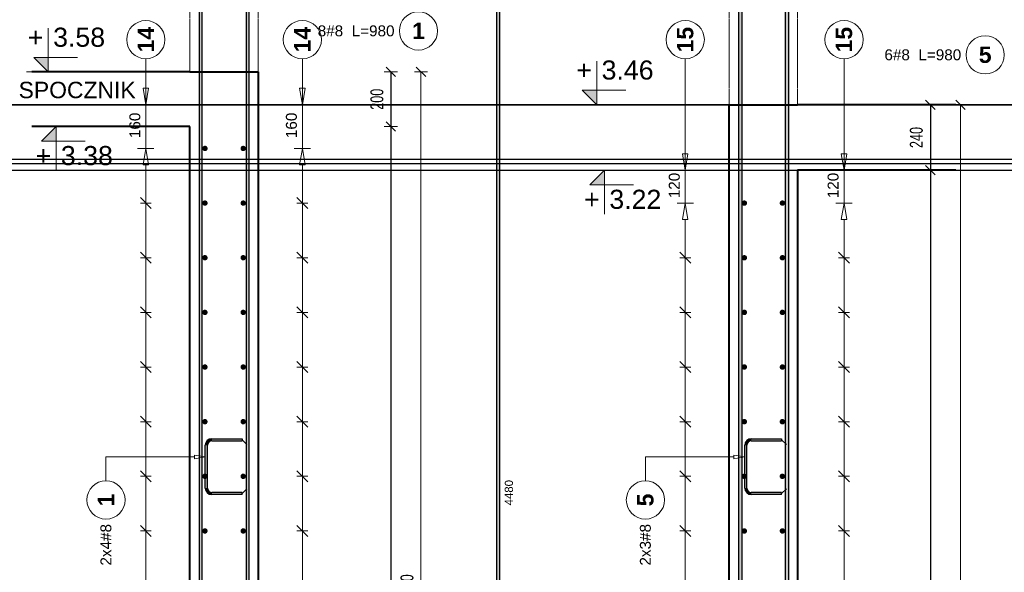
# Model space of a CAD drawing. Extents: x -1474 to 455485, y -101625 to 75879.
# Tile 21 of 31: x 318925 to 322529, y -89064 to -87042. Entities that reach past the tile are written whole.
import ezdxf
from ezdxf.enums import TextEntityAlignment as Align

# ---------------------------------------------------------------- set-up
doc = ezdxf.new("R2010")
doc.units = 0
doc.header["$LTSCALE"] = 10
doc.header["$MEASUREMENT"] = 0
doc.linetypes.add('HIDDEN', pattern=[0.375, 0.25, -0.125])
for name, color, linetype, lineweight in [('P-Linia1', 3, 'Continuous', 40), ('P-Opis', 1, 'Continuous', 18), ('P-Przerywana', 13, 'HIDDEN', 9), ('P-Wymiar', 254, 'Continuous', 9)]:
    doc.layers.add(name, color=color, linetype=linetype, lineweight=lineweight)
for name, color, linetype in [('RCAD_kształt pręta', 7, 'Continuous'), ('RCAD_opis kształtu pręta', 7, 'Continuous'), ('RCAD_opis rozkładu', 7, 'Continuous'), ('RCAD_pręt wyrzucony', 130, 'Continuous'), ('RCAD_pręty punktowe', 7, 'Continuous'), ('RCAD_symbole graficzne', 7, 'Continuous')]:
    doc.layers.add(name, color=color, linetype=linetype)
doc.styles.add('_Fd Opis', font='arial.ttf')
doc.styles.add('ROMANS', font='arial.ttf', dxfattribs={"width": 0.7})
doc.styles.add('style1', font='arial.ttf')
doc.styles.add('style3', font='arialbd.ttf')
doc.dimstyles.new('A25', dxfattribs={"dimscale": 27, "dimtxt": 1.75, "dimasz": 0.05, "dimexe": 0, "dimexo": 0, "dimgap": 1, "dimtad": 1, "dimdec": 4, "dimrnd": 1, "dimdsep": 46, "dimtxsty": 'ROMANS', "dimblk": '[[[[[[[[', "dimcen": 2, "dimdle": 2, "dimse1": 1, "dimse2": 1, "dimclrd": 256, "dimclrt": 1, "dimadec": 0, "dimazin": 0, "dimtfac": 1, "dimtdec": 4, "dimtix": 1, "dimtmove": 2, "dimatfit": 3, "dimldrblk": '[[[[[[[[', "dimfxl": 0, "dimtvp": 0.6, "dimtolj": 1, "dimlwd": -1, "dimarcsym": 0})

# ---------------------------------------------------------------- blocks, each defined once
blk = doc.blocks.new('[[[[[[[[')
at = {"layer": 'P-Wymiar'}
for p, q in [((-12.7, -12.7), (12.7, 12.7)), ((0, 0), (-4.6, 0)), ((0, 18), (0, -18))]:
    blk.add_line(p, q, dxfattribs=at)
blk = doc.blocks.new('*D149')
at = {"layer": 'Defpoints', "color": 0, "transparency": 16777216}
for p in [(319636.2, -87232.9), (320393.8, -87232.9), (319634.4, -91012.9)]:
    blk.add_point(p, dxfattribs=at)
at = {"layer": 'P-Wymiar', "transparency": 16777216}
blk.add_line((320393.8, -91011.6), (320393.8, -87234.3), dxfattribs=at)
at = {"layer": 'P-Wymiar', "transparency": 16777216, "xscale": 1.35, "yscale": 1.35, "zscale": 1.35}
for p, rotation in [((320393.8, -87232.9), 90), ((320393.8, -91012.9), 270)]:
    blk.add_blockref('[[[[[[[[', p, dxfattribs=dict(at, rotation=rotation))
at = {"layer": 'P-Wymiar', "color": 1, "transparency": 16777216, "insert": (320342.7, -89122.9), "char_height": 47.25, "attachment_point": 5, "rotation": 90, "style": 'ROMANS'}
blk.add_mtext('\\A1;3780', dxfattribs=at)
blk = doc.blocks.new('*D151')
at = {"transparency": 16777216}
blk.add_line((320283.7, -87234.3), (320283.7, -87431.6), dxfattribs=at)
at = {"layer": 'Defpoints', "color": 0, "transparency": 16777216}
for p in [(319075.8, -87232.9), (319075.8, -87432.9), (320283.7, -87432.9)]:
    blk.add_point(p, dxfattribs=at)
at = {"transparency": 16777216, "xscale": 1.35, "yscale": 1.35, "zscale": 1.35}
for p, rotation in [((320283.7, -87232.9), 90), ((320283.7, -87432.9), 270)]:
    blk.add_blockref('[[[[[[[[', p, dxfattribs=dict(at, rotation=rotation))
at = {"color": 1, "transparency": 16777216, "insert": (320232.6, -87332.9), "char_height": 47.25, "attachment_point": 5, "rotation": 90, "style": 'ROMANS', "bg_fill": 3, "box_fill_scale": 1.25, "bg_fill_color": 256, "bg_fill_true_color": 13158600, "bg_fill_transparency": 0}
blk.add_mtext('\\A1;200', dxfattribs=at)
blk = doc.blocks.new('*D152')
at = {"transparency": 16777216}
blk.add_line((320283.7, -87434.3), (320283.7, -91011.6), dxfattribs=at)
at = {"layer": 'Defpoints', "color": 0, "transparency": 16777216}
for p in [(319075.8, -87432.9), (320283.7, -91012.9), (320283.7, -91012.9)]:
    blk.add_point(p, dxfattribs=at)
at = {"transparency": 16777216, "xscale": 1.35, "yscale": 1.35, "zscale": 1.35}
for p, rotation in [((320283.7, -87432.9), 90), ((320283.7, -91012.9), 270)]:
    blk.add_blockref('[[[[[[[[', p, dxfattribs=dict(at, rotation=rotation))
at = {"color": 1, "transparency": 16777216, "insert": (320232.6, -89222.9), "char_height": 47.25, "attachment_point": 5, "rotation": 90, "style": 'ROMANS', "bg_fill": 3, "box_fill_scale": 1.25, "bg_fill_color": 256, "bg_fill_true_color": 13158600, "bg_fill_transparency": 0}
blk.add_mtext('\\A1;3580', dxfattribs=at)
blk = doc.blocks.new('*D157')
at = {"layer": 'Defpoints', "color": 0, "transparency": 16777216}
for p in [(321610.9, -87352.9), (322368.5, -87352.9), (321609.1, -91012.9)]:
    blk.add_point(p, dxfattribs=at)
at = {"layer": 'P-Wymiar', "transparency": 16777216}
blk.add_line((322368.5, -91011.6), (322368.5, -87354.3), dxfattribs=at)
at = {"layer": 'P-Wymiar', "transparency": 16777216, "xscale": 1.35, "yscale": 1.35, "zscale": 1.35}
for p, rotation in [((322368.5, -87352.9), 90), ((322368.5, -91012.9), 270)]:
    blk.add_blockref('[[[[[[[[', p, dxfattribs=dict(at, rotation=rotation))
at = {"layer": 'P-Wymiar', "color": 1, "transparency": 16777216, "insert": (322317.3, -89182.9), "char_height": 47.25, "attachment_point": 5, "rotation": 90, "style": 'ROMANS'}
blk.add_mtext('\\A1;3660', dxfattribs=at)
blk = doc.blocks.new('*D159')
at = {"transparency": 16777216}
blk.add_line((322258.4, -87354.3), (322258.4, -87591.6), dxfattribs=at)
at = {"layer": 'Defpoints', "color": 0, "transparency": 16777216}
for p in [(321050.5, -87352.9), (321050.5, -87592.9), (322258.4, -87592.9)]:
    blk.add_point(p, dxfattribs=at)
at = {"transparency": 16777216, "xscale": 1.35, "yscale": 1.35, "zscale": 1.35}
for p, rotation in [((322258.4, -87352.9), 90), ((322258.4, -87592.9), 270)]:
    blk.add_blockref('[[[[[[[[', p, dxfattribs=dict(at, rotation=rotation))
at = {"color": 1, "transparency": 16777216, "insert": (322207.3, -87472.9), "char_height": 47.25, "attachment_point": 5, "rotation": 90, "style": 'ROMANS', "bg_fill": 3, "box_fill_scale": 1.25, "bg_fill_color": 256, "bg_fill_true_color": 13158600, "bg_fill_transparency": 0}
blk.add_mtext('\\A1;240', dxfattribs=at)
blk = doc.blocks.new('*D160')
at = {"transparency": 16777216}
blk.add_line((322258.4, -87594.3), (322258.4, -91011.6), dxfattribs=at)
at = {"layer": 'Defpoints', "color": 0, "transparency": 16777216}
for p in [(321050.5, -87592.9), (322258.4, -91012.9), (322258.4, -91012.9)]:
    blk.add_point(p, dxfattribs=at)
at = {"transparency": 16777216, "xscale": 1.35, "yscale": 1.35, "zscale": 1.35}
for p, rotation in [((322258.4, -87592.9), 90), ((322258.4, -91012.9), 270)]:
    blk.add_blockref('[[[[[[[[', p, dxfattribs=dict(at, rotation=rotation))
at = {"color": 1, "transparency": 16777216, "insert": (322207.2, -89302.9), "char_height": 47.25, "attachment_point": 5, "rotation": 90, "style": 'ROMANS', "bg_fill": 3, "box_fill_scale": 1.25, "bg_fill_color": 256, "bg_fill_true_color": 13158600, "bg_fill_transparency": 0}
blk.add_mtext('\\A1;3420', dxfattribs=at)

msp = doc.modelspace()

# ---------------------------------------------------------------- hatches: boundary and pattern name
at = {"layer": 'RCAD_pręt wyrzucony'}
msp.add_hatch(color=4, dxfattribs=at).paths.add_polyline_path([(320670.75452, -86532.93326), (320680.75452, -86532.93326), (320680.75452, -91012.93326), (320670.75452, -91012.93326)], flags=0)
at = {"layer": 'RCAD_symbole graficzne'}
for points in [[(318976.09145, -87179.59993), (319029.42479, -87232.93326), (319029.42479, -87179.59993)], [(318976.09145, -87179.59993), (319029.42479, -87232.93326), (319029.42479, -87179.59993)], [(319004.43148, -87486.2666), (319057.76482, -87432.93326), (319057.76482, -87486.2666)], [(319004.43148, -87486.2666), (319057.76482, -87432.93326), (319057.76482, -87486.2666)]]:
    msp.add_hatch(color=1, dxfattribs=at).paths.add_polyline_path(points, flags=0)

# ---------------------------------------------------------------- linework, layer by layer
at = {"layer": 'Defpoints', "color": 21}
for p in [(228343.86818, -87352.93326), (228343.86818, -87592.93326)]:
    msp.add_xline(p, (1, 0), dxfattribs=at)
at = {"layer": 'P-Linia1'}
for p, q in [((319797.75339, -87232.93326), (319797.75339, -91012.93326)), ((321522.43298, -91012.93326), (321522.43298, -87352.93326)), ((319547.75339, -91012.93326), (319547.75339, -87432.93326)), ((321772.43298, -87592.93326), (321772.43298, -91012.93326))]:
    msp.add_line(p, q, dxfattribs=at)
for points in [[(319547.75339, -87232.93326), (318969.07179, -87232.93326)], [(319547.75339, -87232.93326), (319797.75339, -87232.93326)], [(321522.43298, -87352.93326), (321772.43298, -87352.93326)], [(322351.11458, -87352.93326), (321772.43298, -87352.93326)], [(319547.75339, -87432.93326), (318969.07179, -87432.93326)], [(322351.11458, -87592.93326), (321772.43298, -87592.93326)]]:
    msp.add_lwpolyline(points, dxfattribs=at)
at = {"layer": 'P-Przerywana'}
for points in [[(319547.75339, -87232.93326), (319547.75339, -86861.88999)], [(319797.75339, -87232.93326), (319797.75339, -86861.88999)], [(321522.43298, -87352.93326), (321522.43298, -86981.88999)], [(321772.43298, -87352.93326), (321772.43298, -86981.88999)]]:
    msp.add_lwpolyline(points, dxfattribs=at)
at = {"layer": 'RCAD_opis rozkładu', "color": 8, "lineweight": 0}
for centre in [(319386.44505, -87114.70223), (319959.49483, -87114.70223), (321361.11089, -87114.70223), (321942.5111, -87114.70223)]:
    msp.add_circle(centre, 70, dxfattribs=at)
at = {"layer": 'RCAD_pręt wyrzucony', "color": 4}
for p, q in [((320670.75452, -86532.93326), (320670.75452, -91012.93326)), ((320680.75452, -86532.93326), (320680.75452, -91012.93326))]:
    msp.add_line(p, q, dxfattribs=at)
at = {"layer": 'RCAD_pręt wyrzucony', "color": 8, "lineweight": 0}
for centre in [(320384.54236, -87082.87862), (322459.15528, -87170.4212)]:
    msp.add_circle(centre, 70, dxfattribs=at)
at = {"layer": 'RCAD_symbole graficzne', "color": 1, "lineweight": 0}
for p, q in [((319029.42479, -87232.93326), (319029.42479, -87072.93326)), ((319029.42479, -87232.93326), (319029.42479, -87072.93326)), ((319136.09145, -87179.59993), (318976.09145, -87179.59993)), ((318976.09145, -87179.59993), (319029.42479, -87232.93326)), ((319136.09145, -87179.59993), (318976.09145, -87179.59993)), ((318976.09145, -87179.59993), (319029.42479, -87232.93326)), ((321143.85568, -87299.59993), (320983.85568, -87299.59993)), ((319004.43148, -87486.2666), (319057.76482, -87432.93326)), ((319004.43148, -87486.2666), (319057.76482, -87432.93326)), ((319057.76482, -87432.93326), (319057.76482, -87592.93326)), ((319057.76482, -87432.93326), (319057.76482, -87592.93326))]:
    msp.add_line(p, q, dxfattribs=at)

# ---------------------------------------------------------------- texts
at = {"layer": 'P-Opis', "insert": (318920.86081, -87299.37514), "char_height": 60, "width": 812.946794, "attachment_point": 4, "style": '_Fd Opis'}
msp.add_mtext('SPOCZNIK', dxfattribs=at)
at = {"layer": 'RCAD_opis rozkładu', "color": 1, "char_height": 60, "attachment_point": 5, "rotation": 90, "style": 'style3'}
for s, insert in [('14', (319386.44505, -87114.70223)), ('14', (319959.49483, -87114.70223)), ('15', (321361.11089, -87114.70223)), ('15', (321942.5111, -87114.70223))]:
    msp.add_mtext(s, dxfattribs=dict(at, insert=insert))
at = {"layer": 'RCAD_pręt wyrzucony', "color": 1, "char_height": 60, "attachment_point": 5, "style": 'style3'}
for s, insert in [('1', (320384.54236, -87082.87862)), ('5', (322459.15528, -87170.4212))]:
    msp.add_mtext(s, dxfattribs=dict(at, insert=insert))
at = {"layer": 'RCAD_pręt wyrzucony', "color": 2, "char_height": 40, "attachment_point": 5, "style": 'style1'}
for s, insert in [('8#8  L=980', (320156.39775, -87082.87862)), ('6#8  L=980', (322230.92881, -87170.4212))]:
    msp.add_mtext(s, dxfattribs=dict(at, insert=insert))
at = {"layer": 'RCAD_pręt wyrzucony', "color": 1, "insert": (320715.75452, -88772.93326), "char_height": 30, "attachment_point": 5, "rotation": 90, "style": 'style1'}
msp.add_mtext('4480', dxfattribs=at)
at = {"layer": 'RCAD_symbole graficzne', "color": 2, "style": 'style1'}
for p in [(319011.64701, -87161.82215), (319011.64701, -87161.82215), (321019.41124, -87281.82215)]:
    msp.add_text('+', height=70, dxfattribs=at).set_placement(p, align=Align.BOTTOM_RIGHT)
for s, p in [('3.58 ', (319047.20256, -87161.82215)), ('3.58 ', (319047.20256, -87161.82215)), ('3.46 ', (321054.96679, -87281.82215))]:
    msp.add_text(s, height=70, dxfattribs=at).set_placement(p, align=Align.BOTTOM_LEFT)
msp.add_text('+', height=70, dxfattribs=at).set_placement((319039.98704, -87504.04438), align=Align.TOP_RIGHT)
msp.add_text('+', height=70, dxfattribs=at).set_placement((319039.98704, -87504.04438), align=Align.TOP_RIGHT)

# ---------------------------------------------------------------- dimensions: what is measured, and where the dimension line sits
at = {"layer": 'P-Wymiar'}
for base, p1, p2, picture, middle in [((320393.79325, -87232.93326), (319634.39754, -91012.93326), (319636.21661, -87232.93326), '*D149', (320342.65256, -89122.93326)), ((322368.47284, -87352.93326), (321609.07713, -91012.93326), (321610.8962, -87352.93326), '*D157', (322317.33215, -89182.93326))]:
    dim = msp.add_linear_dim(base=base, p1=p1, p2=p2, angle=90, dimstyle='A25', dxfattribs=at)
    dim.commit()
    dim.dimension.update_dxf_attribs({"geometry": picture, "text_midpoint": middle})

# ---------------------------------------------------------------- next in the draw order: dimensions: what is measured, and where the dimension line sits
for base, p1, p2, picture, middle in [((320283.70679, -87432.93326), (319075.82881, -87232.93326), (319075.82881, -87432.93326), '*D151', (320232.58222, -87332.93326)), ((322258.38638, -87592.93326), (321050.50839, -87352.93326), (321050.50839, -87592.93326), '*D159', (322207.26181, -87472.93326))]:
    dim = msp.add_linear_dim(base=base, p1=p1, p2=p2, angle=90, dimstyle='A25', override={"dimfxl": 160, "dimfxlon": 1, "dimtfill": 1})
    dim.commit()
    dim.dimension.update_dxf_attribs({"geometry": picture, "text_midpoint": middle})

# ---------------------------------------------------------------- next in the draw order: hatches: boundary and pattern name
at = {"layer": 'RCAD_symbole graficzne'}
msp.add_hatch(color=1, dxfattribs=at).paths.add_polyline_path([(320983.85568, -87299.59993), (321037.18902, -87352.93326), (321037.18902, -87299.59993)], flags=0)

# ---------------------------------------------------------------- next in the draw order: linework, layer by layer
at = {"layer": 'Defpoints', "color": 21}
for p in [(239045.86747, -87352.60185), (327135.42357, -87352.60185), (232166.98954, -87352.60185), (320256.54564, -87352.60185), (290764.80071, -87352.60185), (378854.3568, -87352.60185), (283885.92278, -87352.60185), (371975.47888, -87352.60185), (245422.01358, -87352.60185), (333511.56968, -87352.60185), (238543.13566, -87352.60185), (326632.69176, -87352.60185), (297140.94682, -87352.60185), (385230.50292, -87352.60185), (290262.0689, -87352.60185), (378351.62499, -87352.60185), (276926.13987, -87352.60185), (365015.69597, -87352.60185), (270047.26195, -87352.60185), (358136.81805, -87352.60185), (328645.07311, -87352.60185), (416734.62921, -87352.60185), (321766.19519, -87352.60185), (409855.75128, -87352.60185), (283302.28599, -87352.60185), (371391.84209, -87352.60185), (276423.40806, -87352.60185), (364512.96416, -87352.60185), (335021.21922, -87352.60185), (423110.77532, -87352.60185), (328142.3413, -87352.60185), (416231.8974, -87352.60185), (316433.42428, -87352.93326), (221464.99026, -87352.93326), (309554.54635, -87352.93326), (280062.80142, -87352.93326), (368152.35752, -87352.93326), (273183.92349, -87352.93326), (361273.47959, -87352.93326), (234720.0143, -87352.93326), (322809.57039, -87352.93326), (227841.13637, -87352.93326), (315930.69247, -87352.93326), (286438.94753, -87352.93326), (374528.50363, -87352.93326), (279560.06961, -87352.93326), (367649.6257, -87352.93326), (266224.14059, -87352.93326), (354313.69668, -87352.93326), (259345.26266, -87352.93326), (347434.81876, -87352.93326), (317943.07382, -87352.93326), (406032.62992, -87352.93326), (311064.1959, -87352.93326), (399153.752, -87352.93326), (272600.2867, -87352.93326), (360689.8428, -87352.93326), (265721.40877, -87352.93326), (353810.96487, -87352.93326), (324319.21994, -87352.93326), (412408.77603, -87352.93326), (317440.34201, -87352.93326), (405529.89811, -87352.93326)]:
    msp.add_xline(p, (1, 0), dxfattribs=at)
at = {"layer": 'RCAD_opis rozkładu', "color": 8, "lineweight": 0}
for p, q in [((319386.44505, -87184.70223), (319386.44505, -87352.93326)), ((319959.49483, -87184.70223), (319959.49483, -87352.93326)), ((319386.44505, -87232.93326), (319386.44505, -87292.93326)), ((319959.49483, -87232.93326), (319959.49483, -87292.93326)), ((319386.44505, -87352.93326), (319376.44505, -87292.93326)), ((319396.44505, -87292.93326), (319376.44505, -87292.93326)), ((319396.44505, -87292.93326), (319386.44505, -87352.93326)), ((319959.49483, -87352.93326), (319949.49483, -87292.93326)), ((319969.49483, -87292.93326), (319949.49483, -87292.93326)), ((319969.49483, -87292.93326), (319959.49483, -87352.93326)), ((319416.44505, -87352.93326), (319356.44505, -87352.93326)), ((319989.49483, -87352.93326), (319929.49483, -87352.93326)), ((321361.11089, -87472.93326), (321361.11089, -87532.93326)), ((321942.5111, -87472.93326), (321942.5111, -87532.93326)), ((321371.11089, -87532.93326), (321351.11089, -87532.93326)), ((321952.5111, -87532.93326), (321932.5111, -87532.93326))]:
    msp.add_line(p, q, dxfattribs=at)
at = {"layer": 'RCAD_symbole graficzne', "color": 1, "lineweight": 0}
for p, q in [((321037.18902, -87352.93326), (321037.18902, -87192.93326)), ((319109.42479, -87232.93326), (318949.42479, -87232.93326)), ((319109.42479, -87232.93326), (318949.42479, -87232.93326)), ((320983.85568, -87299.59993), (321037.18902, -87352.93326)), ((321117.18902, -87352.93326), (320957.18902, -87352.93326))]:
    msp.add_line(p, q, dxfattribs=at)

# ---------------------------------------------------------------- next in the draw order: dimensions: what is measured, and where the dimension line sits
for base, p1, p2, picture, middle in [((320283.70679, -91012.93326), (319075.82881, -87432.93326), (320283.70679, -91012.93326), '*D152', (320232.5661, -89222.93326)), ((322258.38638, -91012.93326), (321050.50839, -87592.93326), (322258.38638, -91012.93326), '*D160', (322207.24569, -89302.93326))]:
    dim = msp.add_linear_dim(base=base, p1=p1, p2=p2, angle=90, dimstyle='A25', override={"dimfxl": 160, "dimfxlon": 1, "dimtfill": 1})
    dim.commit()
    dim.dimension.update_dxf_attribs({"geometry": picture, "text_midpoint": middle})

# ---------------------------------------------------------------- next in the draw order: hatches: boundary and pattern name
at = {"layer": 'RCAD_kształt pręta'}
for points in [[(319581.34103, -86532.93326), (319591.34103, -86532.93326), (319591.34103, -91012.93326), (319581.34103, -91012.93326)], [(319754.19324, -86532.93326), (319764.19324, -86532.93326), (319764.19324, -91012.93326), (319754.19324, -91012.93326)], [(321556.00688, -86650.27354), (321568.00688, -86650.27354), (321568.00688, -91012.93326), (321556.00688, -91012.93326)], [(321726.85908, -86650.27354), (321738.85908, -86650.27354), (321738.85908, -91012.93326), (321726.85908, -91012.93326)], [(319628.33733, -88583.27809), (319628.33733, -88575.27809), (319739.33733, -88575.27809), (319739.33733, -88583.27809)], [(321603.01692, -88583.27809), (321603.01692, -88575.27809), (321714.01692, -88575.27809), (321714.01692, -88583.27809)], [(319612.33733, -88755.75508), (319604.33733, -88755.75508), (319604.33733, -88599.27809), (319612.33733, -88599.27809)], [(321587.01692, -88755.75508), (321579.01692, -88755.75508), (321579.01692, -88599.27809), (321587.01692, -88599.27809)], [(319739.33733, -88771.75508), (319739.33733, -88779.75508), (319628.33733, -88779.75508), (319628.33733, -88771.75508)], [(321714.01692, -88771.75508), (321714.01692, -88779.75508), (321603.01692, -88779.75508), (321603.01692, -88771.75508)]]:
    msp.add_hatch(color=4, dxfattribs=at).paths.add_polyline_path(points, flags=0)
h = msp.add_hatch(color=4, dxfattribs=at)
edge = h.paths.add_edge_path(flags=0)
edge.add_line((319628.33733, -88575.27809), (319628.33733, -88583.27809))
edge.add_arc((319628.33733, -88599.27809), 16, 90, 180)
edge.add_line((319612.33733, -88599.27809), (319604.33733, -88599.27809))
edge.add_arc((319628.33733, -88599.27809), 24, 450, 540, ccw=False)
h = msp.add_hatch(color=4, dxfattribs=at)
edge = h.paths.add_edge_path(flags=0)
edge.add_line((321603.01692, -88575.27809), (321603.01692, -88583.27809))
edge.add_arc((321603.01692, -88599.27809), 16, 90, 180)
edge.add_line((321587.01692, -88599.27809), (321579.01692, -88599.27809))
edge.add_arc((321603.01692, -88599.27809), 24, 450, 540, ccw=False)
h = msp.add_hatch(color=4, dxfattribs=at)
edge = h.paths.add_edge_path(flags=0)
edge.add_line((319604.33733, -88755.75508), (319612.33733, -88755.75508))
edge.add_arc((319628.33733, -88755.75508), 16, -180, -90)
edge.add_line((319628.33733, -88771.75508), (319628.33733, -88779.75508))
edge.add_arc((319628.33733, -88755.75508), 24, 540, 630, ccw=False)
h = msp.add_hatch(color=4, dxfattribs=at)
edge = h.paths.add_edge_path(flags=0)
edge.add_line((321579.01692, -88755.75508), (321587.01692, -88755.75508))
edge.add_arc((321603.01692, -88755.75508), 16, -180, -90)
edge.add_line((321603.01692, -88771.75508), (321603.01692, -88779.75508))
edge.add_arc((321603.01692, -88755.75508), 24, 540, 630, ccw=False)
at = {"layer": 'RCAD_pręty punktowe'}
h = msp.add_hatch(color=1, dxfattribs=at)
edge = h.paths.add_edge_path(flags=0)
edge.add_arc((319602.86669, -87512.93326), 10, 0, 360, ccw=False)
h = msp.add_hatch(color=1, dxfattribs=at)
edge = h.paths.add_edge_path(flags=0)
edge.add_arc((319743.07319, -87512.93326), 10, 0, 360, ccw=False)
h = msp.add_hatch(color=1, dxfattribs=at)
edge = h.paths.add_edge_path(flags=0)
edge.add_arc((319602.86669, -87712.93326), 10, 0, 360, ccw=False)
h = msp.add_hatch(color=1, dxfattribs=at)
edge = h.paths.add_edge_path(flags=0)
edge.add_arc((319743.07319, -87712.93326), 10, 0, 360, ccw=False)
h = msp.add_hatch(color=1, dxfattribs=at)
edge = h.paths.add_edge_path(flags=0)
edge.add_arc((321577.53253, -87712.93326), 10, 0, 360)
h = msp.add_hatch(color=1, dxfattribs=at)
edge = h.paths.add_edge_path(flags=0)
edge.add_arc((321716.80095, -87712.93326), 10, 0, 360)
h = msp.add_hatch(color=1, dxfattribs=at)
edge = h.paths.add_edge_path(flags=0)
edge.add_arc((319602.86669, -87912.93326), 10, 0, 360, ccw=False)
h = msp.add_hatch(color=1, dxfattribs=at)
edge = h.paths.add_edge_path(flags=0)
edge.add_arc((319743.07319, -87912.93326), 10, 0, 360, ccw=False)
h = msp.add_hatch(color=1, dxfattribs=at)
edge = h.paths.add_edge_path(flags=0)
edge.add_arc((321577.53253, -87912.93326), 10, 0, 360)
h = msp.add_hatch(color=1, dxfattribs=at)
edge = h.paths.add_edge_path(flags=0)
edge.add_arc((321716.80095, -87912.93326), 10, 0, 360)
h = msp.add_hatch(color=1, dxfattribs=at)
edge = h.paths.add_edge_path(flags=0)
edge.add_arc((319602.86669, -88112.93326), 10, 0, 360, ccw=False)
h = msp.add_hatch(color=1, dxfattribs=at)
edge = h.paths.add_edge_path(flags=0)
edge.add_arc((319743.07319, -88112.93326), 10, 0, 360, ccw=False)
h = msp.add_hatch(color=1, dxfattribs=at)
edge = h.paths.add_edge_path(flags=0)
edge.add_arc((321577.53253, -88112.93326), 10, 0, 360)
h = msp.add_hatch(color=1, dxfattribs=at)
edge = h.paths.add_edge_path(flags=0)
edge.add_arc((321716.80095, -88112.93326), 10, 0, 360)
h = msp.add_hatch(color=1, dxfattribs=at)
edge = h.paths.add_edge_path(flags=0)
edge.add_arc((319602.86669, -88312.93326), 10, 0, 360, ccw=False)
h = msp.add_hatch(color=1, dxfattribs=at)
edge = h.paths.add_edge_path(flags=0)
edge.add_arc((319743.07319, -88312.93326), 10, 0, 360, ccw=False)
h = msp.add_hatch(color=1, dxfattribs=at)
edge = h.paths.add_edge_path(flags=0)
edge.add_arc((321577.53253, -88312.93326), 10, 0, 360)
h = msp.add_hatch(color=1, dxfattribs=at)
edge = h.paths.add_edge_path(flags=0)
edge.add_arc((321716.80095, -88312.93326), 10, 0, 360)
h = msp.add_hatch(color=1, dxfattribs=at)
edge = h.paths.add_edge_path(flags=0)
edge.add_arc((319602.86669, -88512.93326), 10, 0, 360, ccw=False)
h = msp.add_hatch(color=1, dxfattribs=at)
edge = h.paths.add_edge_path(flags=0)
edge.add_arc((319743.07319, -88512.93326), 10, 0, 360, ccw=False)
h = msp.add_hatch(color=1, dxfattribs=at)
edge = h.paths.add_edge_path(flags=0)
edge.add_arc((321577.53253, -88512.93326), 10, 0, 360)
h = msp.add_hatch(color=1, dxfattribs=at)
edge = h.paths.add_edge_path(flags=0)
edge.add_arc((321716.80095, -88512.93326), 10, 0, 360)
h = msp.add_hatch(color=1, dxfattribs=at)
edge = h.paths.add_edge_path(flags=0)
edge.add_arc((319602.86669, -88712.93326), 10, 0, 360, ccw=False)
h = msp.add_hatch(color=1, dxfattribs=at)
edge = h.paths.add_edge_path(flags=0)
edge.add_arc((319743.07319, -88712.93326), 10, 0, 360, ccw=False)
h = msp.add_hatch(color=1, dxfattribs=at)
edge = h.paths.add_edge_path(flags=0)
edge.add_arc((321577.53253, -88712.93326), 10, 0, 360)
h = msp.add_hatch(color=1, dxfattribs=at)
edge = h.paths.add_edge_path(flags=0)
edge.add_arc((321716.80095, -88712.93326), 10, 0, 360)
h = msp.add_hatch(color=1, dxfattribs=at)
edge = h.paths.add_edge_path(flags=0)
edge.add_arc((319602.86669, -88912.93326), 10, 0, 360, ccw=False)
h = msp.add_hatch(color=1, dxfattribs=at)
edge = h.paths.add_edge_path(flags=0)
edge.add_arc((319743.07319, -88912.93326), 10, 0, 360, ccw=False)
h = msp.add_hatch(color=1, dxfattribs=at)
edge = h.paths.add_edge_path(flags=0)
edge.add_arc((321577.53253, -88912.93326), 10, 0, 360)
h = msp.add_hatch(color=1, dxfattribs=at)
edge = h.paths.add_edge_path(flags=0)
edge.add_arc((321716.80095, -88912.93326), 10, 0, 360)
at = {"layer": 'RCAD_symbole graficzne'}
msp.add_hatch(color=1, dxfattribs=at).paths.add_polyline_path([(321012.19572, -87646.2666), (321065.52905, -87592.93326), (321065.52905, -87646.2666)], flags=0)

# ---------------------------------------------------------------- next in the draw order: linework, layer by layer
at = {"layer": 'Defpoints', "color": 21}
for p in [(239045.86747, -87551.60185), (327135.42357, -87551.60185), (232166.98954, -87551.60185), (320256.54564, -87551.60185), (290764.80071, -87551.60185), (378854.3568, -87551.60185), (283885.92278, -87551.60185), (371975.47888, -87551.60185), (245422.01358, -87551.60185), (333511.56968, -87551.60185), (238543.13566, -87551.60185), (326632.69176, -87551.60185), (297140.94682, -87551.60185), (385230.50292, -87551.60185), (290262.0689, -87551.60185), (378351.62499, -87551.60185), (276926.13987, -87551.60185), (365015.69597, -87551.60185), (270047.26195, -87551.60185), (358136.81805, -87551.60185), (328645.07311, -87551.60185), (416734.62921, -87551.60185), (321766.19519, -87551.60185), (409855.75128, -87551.60185), (283302.28599, -87551.60185), (371391.84209, -87551.60185), (276423.40806, -87551.60185), (364512.96416, -87551.60185), (335021.21922, -87551.60185), (423110.77532, -87551.60185), (328142.3413, -87551.60185), (416231.8974, -87551.60185), (228343.86818, -87551.93326), (316433.42428, -87551.93326), (221464.99026, -87551.93326), (309554.54635, -87551.93326), (280062.80142, -87551.93326), (368152.35752, -87551.93326), (273183.92349, -87551.93326), (361273.47959, -87551.93326), (234720.0143, -87551.93326), (322809.57039, -87551.93326), (227841.13637, -87551.93326), (315930.69247, -87551.93326), (286438.94753, -87551.93326), (374528.50363, -87551.93326), (279560.06961, -87551.93326), (367649.6257, -87551.93326), (266224.14059, -87551.93326), (354313.69668, -87551.93326), (259345.26266, -87551.93326), (347434.81876, -87551.93326), (317943.07382, -87551.93326), (406032.62992, -87551.93326), (311064.1959, -87551.93326), (399153.752, -87551.93326), (272600.2867, -87551.93326), (360689.8428, -87551.93326), (265721.40877, -87551.93326), (353810.96487, -87551.93326), (324319.21994, -87551.93326), (412408.77603, -87551.93326), (317440.34201, -87551.93326), (405529.89811, -87551.93326), (239045.86747, -87567.60185), (327135.42357, -87567.60185), (232166.98954, -87567.60185), (320256.54564, -87567.60185), (290764.80071, -87567.60185), (378854.3568, -87567.60185), (283885.92278, -87567.60185), (371975.47888, -87567.60185), (245422.01358, -87567.60185), (333511.56968, -87567.60185), (238543.13566, -87567.60185), (326632.69176, -87567.60185), (297140.94682, -87567.60185), (385230.50292, -87567.60185), (290262.0689, -87567.60185), (378351.62499, -87567.60185), (276926.13987, -87567.60185), (365015.69597, -87567.60185), (270047.26195, -87567.60185), (358136.81805, -87567.60185), (328645.07311, -87567.60185), (416734.62921, -87567.60185), (321766.19519, -87567.60185), (409855.75128, -87567.60185), (283302.28599, -87567.60185), (371391.84209, -87567.60185), (276423.40806, -87567.60185), (364512.96416, -87567.60185), (335021.21922, -87567.60185), (423110.77532, -87567.60185), (328142.3413, -87567.60185), (416231.8974, -87567.60185), (228343.86818, -87567.93326), (316433.42428, -87567.93326), (221464.99026, -87567.93326), (309554.54635, -87567.93326), (280062.80142, -87567.93326), (368152.35752, -87567.93326), (273183.92349, -87567.93326), (361273.47959, -87567.93326), (234720.0143, -87567.93326), (322809.57039, -87567.93326), (227841.13637, -87567.93326), (315930.69247, -87567.93326), (286438.94753, -87567.93326), (374528.50363, -87567.93326), (279560.06961, -87567.93326), (367649.6257, -87567.93326), (266224.14059, -87567.93326), (354313.69668, -87567.93326), (259345.26266, -87567.93326), (347434.81876, -87567.93326), (317943.07382, -87567.93326), (406032.62992, -87567.93326), (311064.1959, -87567.93326), (399153.752, -87567.93326), (272600.2867, -87567.93326), (360689.8428, -87567.93326), (265721.40877, -87567.93326), (353810.96487, -87567.93326), (324319.21994, -87567.93326), (412408.77603, -87567.93326), (317440.34201, -87567.93326), (405529.89811, -87567.93326), (239045.86747, -87592.60185), (327135.42357, -87592.60185), (232166.98954, -87592.60185), (320256.54564, -87592.60185), (290764.80071, -87592.60185), (378854.3568, -87592.60185), (283885.92278, -87592.60185), (371975.47888, -87592.60185), (245422.01358, -87592.60185), (333511.56968, -87592.60185), (238543.13566, -87592.60185), (326632.69176, -87592.60185), (297140.94682, -87592.60185), (385230.50292, -87592.60185), (290262.0689, -87592.60185), (378351.62499, -87592.60185), (276926.13987, -87592.60185), (365015.69597, -87592.60185), (270047.26195, -87592.60185), (358136.81805, -87592.60185), (328645.07311, -87592.60185), (416734.62921, -87592.60185), (321766.19519, -87592.60185), (409855.75128, -87592.60185), (283302.28599, -87592.60185), (371391.84209, -87592.60185), (276423.40806, -87592.60185), (364512.96416, -87592.60185), (335021.21922, -87592.60185), (423110.77532, -87592.60185), (328142.3413, -87592.60185), (416231.8974, -87592.60185), (316433.42428, -87592.93326), (221464.99026, -87592.93326), (309554.54635, -87592.93326), (280062.80142, -87592.93326), (368152.35752, -87592.93326), (273183.92349, -87592.93326), (361273.47959, -87592.93326), (234720.0143, -87592.93326), (322809.57039, -87592.93326), (227841.13637, -87592.93326), (315930.69247, -87592.93326), (286438.94753, -87592.93326), (374528.50363, -87592.93326), (279560.06961, -87592.93326), (367649.6257, -87592.93326), (266224.14059, -87592.93326), (354313.69668, -87592.93326), (259345.26266, -87592.93326), (347434.81876, -87592.93326), (317943.07382, -87592.93326), (406032.62992, -87592.93326), (311064.1959, -87592.93326), (399153.752, -87592.93326), (272600.2867, -87592.93326), (360689.8428, -87592.93326), (265721.40877, -87592.93326), (353810.96487, -87592.93326), (324319.21994, -87592.93326), (412408.77603, -87592.93326), (317440.34201, -87592.93326), (405529.89811, -87592.93326)]:
    msp.add_xline(p, (1, 0), dxfattribs=at)
at = {"layer": 'RCAD_kształt pręta', "color": 4}
for p, q in [((319581.34103, -86532.93326), (319581.34103, -91012.93326)), ((319591.34103, -86532.93326), (319591.34103, -91012.93326)), ((319754.19324, -86532.93326), (319754.19324, -91012.93326)), ((319764.19324, -86532.93326), (319764.19324, -91012.93326)), ((321556.00688, -86650.27354), (321556.00688, -91012.93326)), ((321568.00688, -86650.27354), (321568.00688, -91012.93326)), ((321726.85908, -86650.27354), (321726.85908, -91012.93326)), ((321738.85908, -86650.27354), (321738.85908, -91012.93326)), ((319628.33733, -88575.27809), (319739.33733, -88575.27809)), ((319628.33733, -88583.27809), (319739.33733, -88583.27809)), ((319739.33733, -88575.27809), (319739.33733, -88583.27809)), ((321603.01692, -88575.27809), (321714.01692, -88575.27809)), ((321603.01692, -88583.27809), (321714.01692, -88583.27809)), ((321714.01692, -88575.27809), (321714.01692, -88583.27809)), ((319604.33733, -88755.75508), (319604.33733, -88599.27809)), ((319612.33733, -88755.75508), (319612.33733, -88599.27809)), ((321579.01692, -88755.75508), (321579.01692, -88599.27809)), ((321587.01692, -88755.75508), (321587.01692, -88599.27809)), ((319739.33733, -88771.75508), (319628.33733, -88771.75508)), ((319739.33733, -88779.75508), (319739.33733, -88771.75508)), ((321714.01692, -88771.75508), (321603.01692, -88771.75508)), ((321714.01692, -88779.75508), (321714.01692, -88771.75508)), ((319739.33733, -88779.75508), (319628.33733, -88779.75508)), ((321714.01692, -88779.75508), (321603.01692, -88779.75508))]:
    msp.add_line(p, q, dxfattribs=at)
at = {"layer": 'RCAD_kształt pręta', "color": 2, "lineweight": 5}
for p, q in [((319739.33733, -88579.27809), (319756.83733, -88596.77809)), ((321714.01692, -88579.27809), (321731.51692, -88596.77809)), ((319739.33733, -88775.75508), (319756.83733, -88758.25508)), ((321714.01692, -88775.75508), (321731.51692, -88758.25508))]:
    msp.add_line(p, q, dxfattribs=at)
at = {"layer": 'RCAD_kształt pręta', "color": 4}
for centre, radius, start, end in [((319628.33733, -88599.27809), 24, 90, 180), ((319628.33733, -88599.27809), 16, 90, 180), ((321603.01692, -88599.27809), 24, 90, 180), ((321603.01692, -88599.27809), 16, 90, 180), ((319628.33733, -88755.75508), 24, 180, 270), ((319628.33733, -88755.75508), 16, 180, 270), ((321603.01692, -88755.75508), 24, 180, 270), ((321603.01692, -88755.75508), 16, 180, 270)]:
    msp.add_arc(centre, radius, start, end, dxfattribs=at)
at = {"layer": 'RCAD_opis kształtu pręta', "color": 8, "lineweight": 0}
for p, q in [((319240.69783, -88642.18187), (319564.33733, -88642.18187)), ((319240.69783, -88642.18187), (319240.69783, -88729.4199)), ((319564.33733, -88635.5152), (319604.33733, -88642.18187)), ((319564.33733, -88635.5152), (319564.33733, -88648.84854)), ((319604.33733, -88642.18187), (319564.33733, -88648.84854)), ((321215.37742, -88642.18187), (321539.01692, -88642.18187)), ((321215.37742, -88642.18187), (321215.37742, -88729.4199)), ((321539.01692, -88635.5152), (321579.01692, -88642.18187)), ((321539.01692, -88635.5152), (321539.01692, -88648.84854)), ((321579.01692, -88642.18187), (321539.01692, -88648.84854))]:
    msp.add_line(p, q, dxfattribs=at)
for centre in [(319240.69783, -88799.4199), (321215.37742, -88799.4199)]:
    msp.add_circle(centre, 70, dxfattribs=at)
at = {"layer": 'RCAD_opis rozkładu', "color": 8, "lineweight": 0}
for p, q in [((321361.11089, -87184.70223), (321361.11089, -87592.93326)), ((321942.5111, -87184.70223), (321942.5111, -87592.93326)), ((319386.44505, -87512.93326), (319386.44505, -87352.93326)), ((319959.49483, -87512.93326), (319959.49483, -87352.93326)), ((319356.44505, -87512.93326), (319416.44505, -87512.93326)), ((319376.44505, -87572.93326), (319386.44505, -87512.93326)), ((319386.44505, -87512.93326), (319396.44505, -87572.93326)), ((319989.49483, -87512.93326), (319929.49483, -87512.93326)), ((319949.49483, -87572.93326), (319959.49483, -87512.93326)), ((319959.49483, -87512.93326), (319969.49483, -87572.93326)), ((321361.11089, -87592.93326), (321351.11089, -87532.93326)), ((321371.11089, -87532.93326), (321361.11089, -87592.93326)), ((321942.5111, -87592.93326), (321932.5111, -87532.93326)), ((321952.5111, -87532.93326), (321942.5111, -87592.93326)), ((319376.44505, -87572.93326), (319396.44505, -87572.93326)), ((319386.44505, -87712.93326), (319386.44505, -87572.93326)), ((319949.49483, -87572.93326), (319969.49483, -87572.93326)), ((319959.49483, -87712.93326), (319959.49483, -87572.93326)), ((321391.11089, -87592.93326), (321331.11089, -87592.93326)), ((321361.11089, -87712.93326), (321361.11089, -87592.93326)), ((321972.5111, -87592.93326), (321912.5111, -87592.93326)), ((321942.5111, -87712.93326), (321942.5111, -87592.93326)), ((319406.44505, -87732.93326), (319366.44505, -87692.93326)), ((319979.49483, -87732.93326), (319939.49483, -87692.93326)), ((319366.44505, -87712.93326), (319406.44505, -87712.93326)), ((319386.44505, -87912.93326), (319386.44505, -87712.93326)), ((319979.49483, -87712.93326), (319939.49483, -87712.93326)), ((319959.49483, -87912.93326), (319959.49483, -87712.93326)), ((321331.11089, -87712.93326), (321391.11089, -87712.93326)), ((321351.11089, -87772.93326), (321361.11089, -87712.93326)), ((321361.11089, -87712.93326), (321371.11089, -87772.93326)), ((321972.5111, -87712.93326), (321912.5111, -87712.93326)), ((321932.5111, -87772.93326), (321942.5111, -87712.93326)), ((321942.5111, -87712.93326), (321952.5111, -87772.93326)), ((321351.11089, -87772.93326), (321371.11089, -87772.93326)), ((321361.11089, -87912.93326), (321361.11089, -87772.93326)), ((321932.5111, -87772.93326), (321952.5111, -87772.93326)), ((321942.5111, -87912.93326), (321942.5111, -87772.93326)), ((319406.44505, -87932.93326), (319366.44505, -87892.93326)), ((319979.49483, -87932.93326), (319939.49483, -87892.93326)), ((321381.11089, -87932.93326), (321341.11089, -87892.93326)), ((321962.5111, -87932.93326), (321922.5111, -87892.93326)), ((319366.44505, -87912.93326), (319406.44505, -87912.93326)), ((319386.44505, -88112.93326), (319386.44505, -87912.93326)), ((319979.49483, -87912.93326), (319939.49483, -87912.93326)), ((319959.49483, -88112.93326), (319959.49483, -87912.93326)), ((321341.11089, -87912.93326), (321381.11089, -87912.93326)), ((321361.11089, -88112.93326), (321361.11089, -87912.93326)), ((321962.5111, -87912.93326), (321922.5111, -87912.93326)), ((321942.5111, -88112.93326), (321942.5111, -87912.93326)), ((319406.44505, -88132.93326), (319366.44505, -88092.93326)), ((319366.44505, -88112.93326), (319406.44505, -88112.93326)), ((319386.44505, -88312.93326), (319386.44505, -88112.93326)), ((319979.49483, -88132.93326), (319939.49483, -88092.93326)), ((319979.49483, -88112.93326), (319939.49483, -88112.93326)), ((319959.49483, -88312.93326), (319959.49483, -88112.93326)), ((321381.11089, -88132.93326), (321341.11089, -88092.93326)), ((321341.11089, -88112.93326), (321381.11089, -88112.93326)), ((321361.11089, -88312.93326), (321361.11089, -88112.93326)), ((321962.5111, -88132.93326), (321922.5111, -88092.93326)), ((321962.5111, -88112.93326), (321922.5111, -88112.93326)), ((321942.5111, -88312.93326), (321942.5111, -88112.93326)), ((319406.44505, -88332.93326), (319366.44505, -88292.93326)), ((319979.49483, -88332.93326), (319939.49483, -88292.93326)), ((321381.11089, -88332.93326), (321341.11089, -88292.93326)), ((321962.5111, -88332.93326), (321922.5111, -88292.93326)), ((319366.44505, -88312.93326), (319406.44505, -88312.93326)), ((319386.44505, -88512.93326), (319386.44505, -88312.93326)), ((319979.49483, -88312.93326), (319939.49483, -88312.93326)), ((319959.49483, -88512.93326), (319959.49483, -88312.93326)), ((321341.11089, -88312.93326), (321381.11089, -88312.93326)), ((321361.11089, -88512.93326), (321361.11089, -88312.93326)), ((321962.5111, -88312.93326), (321922.5111, -88312.93326)), ((321942.5111, -88512.93326), (321942.5111, -88312.93326)), ((319406.44505, -88532.93326), (319366.44505, -88492.93326)), ((319366.44505, -88512.93326), (319406.44505, -88512.93326)), ((319386.44505, -88712.93326), (319386.44505, -88512.93326)), ((319979.49483, -88532.93326), (319939.49483, -88492.93326)), ((319979.49483, -88512.93326), (319939.49483, -88512.93326)), ((319959.49483, -88712.93326), (319959.49483, -88512.93326)), ((321381.11089, -88532.93326), (321341.11089, -88492.93326)), ((321341.11089, -88512.93326), (321381.11089, -88512.93326)), ((321361.11089, -88712.93326), (321361.11089, -88512.93326)), ((321962.5111, -88532.93326), (321922.5111, -88492.93326)), ((321962.5111, -88512.93326), (321922.5111, -88512.93326)), ((321942.5111, -88712.93326), (321942.5111, -88512.93326)), ((319406.44505, -88732.93326), (319366.44505, -88692.93326)), ((319979.49483, -88732.93326), (319939.49483, -88692.93326)), ((321381.11089, -88732.93326), (321341.11089, -88692.93326)), ((321962.5111, -88732.93326), (321922.5111, -88692.93326)), ((319366.44505, -88712.93326), (319406.44505, -88712.93326)), ((319386.44505, -88912.93326), (319386.44505, -88712.93326)), ((319979.49483, -88712.93326), (319939.49483, -88712.93326)), ((319959.49483, -88912.93326), (319959.49483, -88712.93326)), ((321341.11089, -88712.93326), (321381.11089, -88712.93326)), ((321361.11089, -88912.93326), (321361.11089, -88712.93326)), ((321962.5111, -88712.93326), (321922.5111, -88712.93326)), ((321942.5111, -88912.93326), (321942.5111, -88712.93326)), ((319406.44505, -88932.93326), (319366.44505, -88892.93326)), ((319366.44505, -88912.93326), (319406.44505, -88912.93326)), ((319386.44505, -89112.93326), (319386.44505, -88912.93326)), ((319979.49483, -88932.93326), (319939.49483, -88892.93326)), ((319979.49483, -88912.93326), (319939.49483, -88912.93326)), ((319959.49483, -89112.93326), (319959.49483, -88912.93326)), ((321381.11089, -88932.93326), (321341.11089, -88892.93326)), ((321341.11089, -88912.93326), (321381.11089, -88912.93326)), ((321361.11089, -89112.93326), (321361.11089, -88912.93326)), ((321962.5111, -88932.93326), (321922.5111, -88892.93326)), ((321962.5111, -88912.93326), (321922.5111, -88912.93326)), ((321942.5111, -89112.93326), (321942.5111, -88912.93326))]:
    msp.add_line(p, q, dxfattribs=at)
at = {"layer": 'RCAD_symbole graficzne', "color": 1, "lineweight": 0}
for p, q in [((319137.76482, -87432.93326), (318977.76482, -87432.93326)), ((319137.76482, -87432.93326), (318977.76482, -87432.93326)), ((319164.43148, -87486.2666), (319004.43148, -87486.2666)), ((319164.43148, -87486.2666), (319004.43148, -87486.2666)), ((321145.52905, -87592.93326), (320985.52905, -87592.93326)), ((321012.19572, -87646.2666), (321065.52905, -87592.93326)), ((321065.52905, -87592.93326), (321065.52905, -87752.93326)), ((321172.19572, -87646.2666), (321012.19572, -87646.2666))]:
    msp.add_line(p, q, dxfattribs=at)

# ---------------------------------------------------------------- next in the draw order: texts
at = {"layer": 'RCAD_opis kształtu pręta', "color": 1, "attachment_point": 5, "rotation": 90}
for s, insert, char_height, style in [('1', (319240.69783, -88799.4199), 60, 'style3'), ('5', (321215.37742, -88799.4199), 60, 'style3'), ('2x4#8  ', (319240.69783, -88963.49903), 40, 'style1'), ('2x3#8  ', (321215.37742, -88963.49903), 40, 'style1')]:
    msp.add_mtext(s, dxfattribs=dict(at, insert=insert, char_height=char_height, style=style))
at = {"layer": 'RCAD_opis rozkładu', "color": 2, "char_height": 40, "attachment_point": 7, "rotation": 90, "style": 'style1'}
for s, insert in [('160', (319366.86797, -87475.17065)), ('160', (319939.91775, -87475.17065)), ('120', (321341.53381, -87695.17065)), ('120', (321922.93402, -87695.17065))]:
    msp.add_mtext(s, dxfattribs=dict(at, insert=insert))
at = {"layer": 'RCAD_symbole graficzne', "color": 2, "style": 'style1'}
for s, p in [('3.38 ', (319075.54259, -87504.04438)), ('3.38 ', (319075.54259, -87504.04438)), ('3.22 ', (321083.30683, -87664.04438))]:
    msp.add_text(s, height=70, dxfattribs=at).set_placement(p, align=Align.TOP_LEFT)
msp.add_text('+', height=70, dxfattribs=at).set_placement((321047.75127, -87664.04438), align=Align.TOP_RIGHT)

doc.saveas('drawing.dxf')
